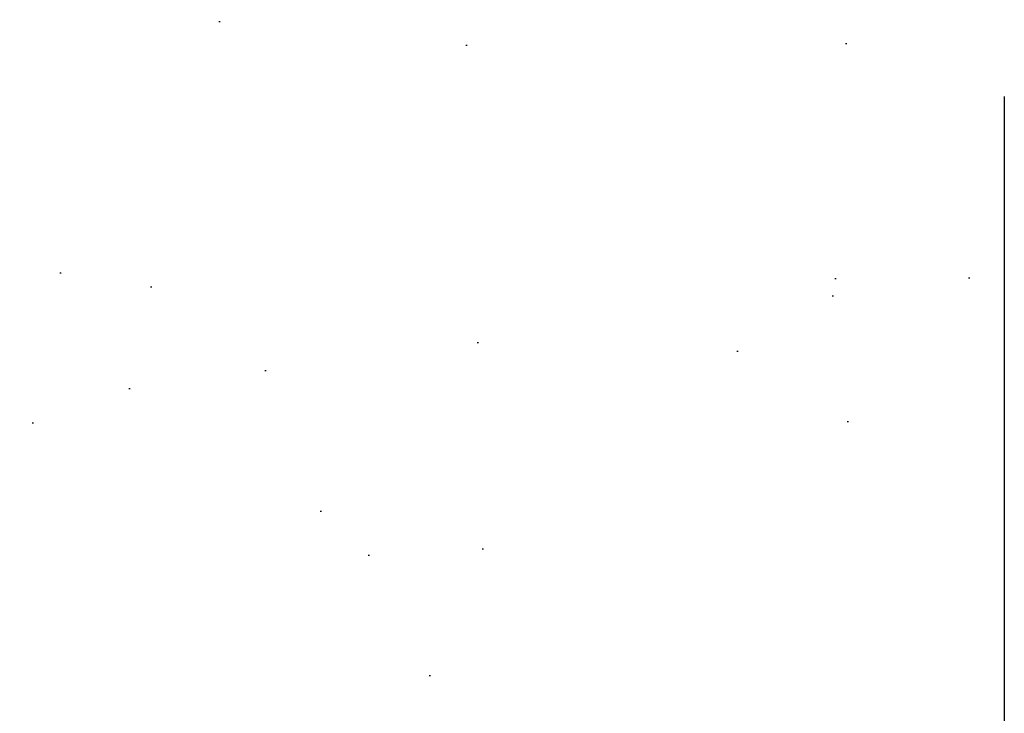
# Model space of a CAD drawing. Header units: inches. Extents: x 168.8 to 189.1, y 234.4 to 247.7.
# Tile 7 of 40: x 174.806 to 174.956, y 242.599 to 242.705. Entities that reach past the tile are written whole.
import ezdxf
from ezdxf import colors
from ezdxf.entities.mleader import LeaderData, LeaderLine
from ezdxf.math import Vec2, Vec3

# ---------------------------------------------------------------- set-up
doc = ezdxf.new("R2010")
doc.units = ezdxf.units.IN
doc.header["$LTSCALE"] = 0.25
doc.header["$MEASUREMENT"] = 0
doc.linetypes.add('HIDDEN2', pattern=[0.1875, 0.125, -0.0625])
doc.layers.add('525', color=7, linetype='Continuous')
doc.layers.add('ANNOTATIONS', color=1, linetype='Continuous')
doc.styles.add('ARIAL', font='arial.ttf', dxfattribs={"height": 0.09375})

msp = doc.modelspace()

# ---------------------------------------------------------------- hatches: boundary and pattern name
at = {"layer": '525'}
h = msp.add_hatch(dxfattribs=at)
h.set_pattern_fill('AR-SAND', color=256, scale=0.04)
h.set_pattern_definition([(37.50000000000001, (182.9191269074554, 236.1543159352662), (-0.002519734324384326, 0.07707295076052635), [0, -0.0608, 0, -0.068, 0, -0.065]), (7.499999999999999, (182.9191269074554, 236.1543159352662), (0.07079106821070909, 0.1128858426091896), [0, -0.0328, 0, -0.05480000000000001, 0, -0.021]), (327.5, (182.8699269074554, 236.1543159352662), (0.1245656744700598, 0.0002263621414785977), [0, -0.02, 0, -0.07200000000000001, 0, -0.094]), (317.5, (182.8699269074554, 236.1543159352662), (0.1202450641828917, 0.03510702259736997), [0, -0.01, 0, -0.0472, 0, -0.05400000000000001])])
h.paths.add_polyline_path([(174.9564719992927, 241.2818450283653), (174.859441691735, 241.241918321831), (174.8085059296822, 241.292819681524), (174.8085059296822, 241.1728378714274), (174.7648467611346, 241.2164676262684), (174.678033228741, 241.1815402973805), (174.678033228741, 240.3719713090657), (174.7658522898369, 240.3719713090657, -0.2553211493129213), (174.7987206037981, 240.354016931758, -0.1436955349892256), (174.8049147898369, 240.3329088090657), (174.8049147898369, 240.2988670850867), (174.8203835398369, 240.2833983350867), (174.8538210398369, 240.2833983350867), (174.8538210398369, 240.3537108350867), (174.9299894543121, 240.3537108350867, -0.4142135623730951), (174.9495207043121, 240.3341795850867)])
h.paths.add_polyline_path([(174.9564719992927, 242.9697276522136), (174.6756126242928, 242.9697276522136), (174.6756126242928, 241.5088672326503), (174.873345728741, 241.5088672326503, 0.4142135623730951), (174.931939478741, 241.5674609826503), (174.931939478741, 241.7182422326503), (174.9564719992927, 241.7182422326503)])
h.paths.add_polyline_path([(174.8972264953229, 242.5549430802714), (174.8974086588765, 242.5575481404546), (174.8966822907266, 242.5560588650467)], flags=0)
h.paths.add_polyline_path([(174.8926836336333, 242.5706638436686, 0.1253768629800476), (174.8619398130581, 242.5706216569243), (174.8741046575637, 242.5584568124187, 0.2309249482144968), (174.8936659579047, 242.5673584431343, 0.0965348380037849)], flags=16)
h.paths.add_polyline_path([(174.9525852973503, 242.5866097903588), (174.9531907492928, 242.587507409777), (174.9530720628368, 242.5876078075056)], flags=16)
edge = h.paths.add_edge_path(flags=16)
edge.add_line((174.9503709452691, 242.5549430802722), (174.952229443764, 242.5511325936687))
edge.add_spline(control_points=[(174.9522294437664, 242.5511325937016), (174.9522294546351, 242.5511327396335), (174.9522656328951, 242.5516184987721), (174.9524129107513, 242.5535959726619), (174.9525240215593, 242.5550878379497), (174.9527102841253, 242.557588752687), (174.9527751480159, 242.5584596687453), (174.9528454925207, 242.5594041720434)], knot_values=[6.727274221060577e-06, 6.727274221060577e-06, 6.727274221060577e-06, 6.727274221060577e-06, 0.04477891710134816, 0.04477891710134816, 0.08955783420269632, 0.08955783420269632, 0.1098279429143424, 0.1098279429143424, 0.1098279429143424, 0.1098279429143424], degree=3, periodic=0)
edge.add_spline(control_points=[(174.9484167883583, 242.5594041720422), (174.9483464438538, 242.5584596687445), (174.9482815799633, 242.5575887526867), (174.9480953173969, 242.5550878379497), (174.9479842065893, 242.5535959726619), (174.947836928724, 242.5516184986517), (174.9478007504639, 242.5511327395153), (174.947800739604, 242.5511325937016)], knot_values=[6.721825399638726e-06, 6.721825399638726e-06, 6.721825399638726e-06, 6.721825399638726e-06, 0.02027683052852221, 0.02027683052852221, 0.0650557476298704, 0.0650557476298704, 0.109827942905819, 0.109827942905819, 0.109827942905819, 0.109827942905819], degree=3, periodic=0)
edge.add_line((174.9508665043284, 242.5556777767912), (174.9503709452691, 242.5549430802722))
edge = h.paths.add_edge_path(flags=16)
edge.add_line((174.8968568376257, 242.5496567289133), (174.8948524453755, 242.553766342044))
edge.add_spline(control_points=[(174.8948524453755, 242.553766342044), (174.8949165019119, 242.5546264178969), (174.8949940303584, 242.5556673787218), (174.8951371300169, 242.5575887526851), (174.8952019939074, 242.5584596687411), (174.8952723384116, 242.5594041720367)], knot_values=[0.05985282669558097, 0.05985282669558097, 0.05985282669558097, 0.05985282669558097, 0.08955783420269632, 0.08955783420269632, 0.1098279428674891, 0.1098279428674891, 0.1098279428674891, 0.1098279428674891], degree=3, periodic=0)
edge.add_spline(control_points=[(174.8952723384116, 242.5594041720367), (174.8953506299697, 242.5605570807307), (174.8954365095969, 242.5618177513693), (174.8956918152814, 242.5655498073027), (174.8958724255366, 242.5681707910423), (174.8962134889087, 242.5730816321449), (174.8963967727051, 242.5757001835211), (174.8967366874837, 242.5805187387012), (174.8968932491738, 242.5827187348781), (174.89710824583, 242.585725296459), (174.8971905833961, 242.5868711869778), (174.8972565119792, 242.5877865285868)], knot_values=[-0.30223659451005, -0.30223659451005, -0.30223659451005, -0.30223659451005, -0.2776665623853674, -0.2776665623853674, -0.2327595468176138, -0.2327595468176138, -0.1878787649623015, -0.1878787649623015, -0.1429979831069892, -0.1429979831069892, -0.1102388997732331, -0.1102388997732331, -0.1102388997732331, -0.1102388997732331], degree=3, periodic=0)
edge.add_line((174.8969072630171, 242.5828708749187), (174.8939313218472, 242.5828708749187))
edge.add_line((174.8939313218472, 242.5828708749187), (174.8948286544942, 242.5842012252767))
edge.add_line((174.8948286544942, 242.5842012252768), (174.897684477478, 242.5900565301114))
edge.add_spline(control_points=[(174.8952723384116, 242.5594041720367), (174.8953716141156, 242.5606252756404), (174.8954804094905, 242.5619686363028), (174.895790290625, 242.5658142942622), (174.8960013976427, 242.5684561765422), (174.8963903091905, 242.5733643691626), (174.8965942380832, 242.5759597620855), (174.8969656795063, 242.5807245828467), (174.8971332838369, 242.5828939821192), (174.897357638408, 242.5858113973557), (174.8974413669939, 242.5869051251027), (174.8975086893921, 242.5877865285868)], knot_values=[0.1103396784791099, 0.1103396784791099, 0.1103396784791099, 0.1103396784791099, 0.1364385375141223, 0.1364385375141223, 0.1816313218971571, 0.1816313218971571, 0.2262543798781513, 0.2262543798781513, 0.2708774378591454, 0.2708774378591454, 0.3024188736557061, 0.3024188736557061, 0.3024188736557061, 0.3024188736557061], degree=3, periodic=0)
edge.add_line((174.8975086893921, 242.5877865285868), (174.8986525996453, 242.5854411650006))
edge.add_line((174.8986525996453, 242.5854411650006), (174.8994408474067, 242.5866097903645))
edge.add_line((174.8994408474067, 242.5866097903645), (174.9022950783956, 242.5924618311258))
edge.add_spline(control_points=[(174.899701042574, 242.5594041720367), (174.8998003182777, 242.5606252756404), (174.8999091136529, 242.5619686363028), (174.9002189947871, 242.5658142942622), (174.9004301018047, 242.5684561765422), (174.9008190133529, 242.5733643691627), (174.9010229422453, 242.5759597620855), (174.9013943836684, 242.5807245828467), (174.9015619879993, 242.5828939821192), (174.9018237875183, 242.586298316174), (174.901936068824, 242.5877681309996), (174.9020845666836, 242.5897163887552), (174.9021208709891, 242.5901949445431), (174.9021208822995, 242.5901950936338)], knot_values=[0.1103396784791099, 0.1103396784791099, 0.1103396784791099, 0.1103396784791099, 0.1364385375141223, 0.1364385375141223, 0.1816313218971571, 0.1816313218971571, 0.2262543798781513, 0.2262543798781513, 0.2708774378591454, 0.2708774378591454, 0.3151307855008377, 0.3151307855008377, 0.3593772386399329, 0.3593772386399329, 0.3593772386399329, 0.3593772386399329], degree=3, periodic=0)
edge.add_line((174.9021208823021, 242.5901950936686), (174.9038695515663, 242.5866097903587))
edge.add_line((174.9038695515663, 242.5866097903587), (174.9067237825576, 242.5924618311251))
edge.add_spline(control_points=[(174.9041297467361, 242.5594041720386), (174.9042290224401, 242.5606252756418), (174.9043378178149, 242.5619686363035), (174.9046476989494, 242.5658142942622), (174.9048588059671, 242.5684561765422), (174.905247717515, 242.5733643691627), (174.9054516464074, 242.5759597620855), (174.9058230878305, 242.5807245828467), (174.9059906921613, 242.5828939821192), (174.9062524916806, 242.586298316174), (174.9063647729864, 242.5877681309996), (174.9065132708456, 242.5897163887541), (174.9065495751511, 242.590194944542), (174.9065495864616, 242.5901950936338)], knot_values=[0.1103396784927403, 0.1103396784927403, 0.1103396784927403, 0.1103396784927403, 0.1364385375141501, 0.1364385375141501, 0.1816313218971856, 0.1816313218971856, 0.2262543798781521, 0.2262543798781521, 0.2708774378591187, 0.2708774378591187, 0.3151307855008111, 0.3151307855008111, 0.3593772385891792, 0.3593772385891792, 0.3593772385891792, 0.3593772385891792], degree=3, periodic=0)
edge.add_line((174.9065495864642, 242.5901950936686), (174.9082982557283, 242.5866097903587))
edge.add_line((174.9082982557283, 242.5866097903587), (174.9111524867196, 242.592461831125))
edge.add_spline(control_points=[(174.9085584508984, 242.5594041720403), (174.9086577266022, 242.5606252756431), (174.9087665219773, 242.5619686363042), (174.9090764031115, 242.5658142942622), (174.9092875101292, 242.5684561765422), (174.9096764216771, 242.5733643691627), (174.9098803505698, 242.5759597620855), (174.9102517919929, 242.5807245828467), (174.9104193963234, 242.5828939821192), (174.9106811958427, 242.586298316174), (174.9107934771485, 242.5877681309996), (174.9109419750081, 242.5897163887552), (174.9109782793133, 242.5901949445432), (174.9109782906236, 242.5901950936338)], knot_values=[0.1103396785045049, 0.1103396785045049, 0.1103396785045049, 0.1103396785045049, 0.1364385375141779, 0.1364385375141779, 0.181631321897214, 0.181631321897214, 0.226254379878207, 0.226254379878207, 0.2708774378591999, 0.2708774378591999, 0.3151307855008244, 0.3151307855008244, 0.359377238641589, 0.359377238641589, 0.359377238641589, 0.359377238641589], degree=3, periodic=0)
edge.add_line((174.9109782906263, 242.5901950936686), (174.9127269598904, 242.5866097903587))
edge.add_line((174.9127269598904, 242.5866097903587), (174.9155811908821, 242.5924618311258))
edge.add_spline(control_points=[(174.9129871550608, 242.5594041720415), (174.9130864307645, 242.560625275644), (174.9131952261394, 242.5619686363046), (174.9135051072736, 242.5658142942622), (174.9137162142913, 242.5684561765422), (174.9141051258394, 242.5733643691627), (174.9143090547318, 242.5759597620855), (174.9146804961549, 242.5807245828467), (174.9148481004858, 242.5828939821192), (174.9151099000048, 242.586298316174), (174.9152221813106, 242.5877681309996), (174.91537067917, 242.5897163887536), (174.9154069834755, 242.5901949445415), (174.915406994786, 242.5901950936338)], knot_values=[0.1103396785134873, 0.1103396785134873, 0.1103396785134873, 0.1103396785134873, 0.1364385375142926, 0.1364385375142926, 0.181631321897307, 0.181631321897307, 0.2262543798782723, 0.2262543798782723, 0.2708774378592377, 0.2708774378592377, 0.3151307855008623, 0.3151307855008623, 0.35937723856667, 0.35937723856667, 0.35937723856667, 0.35937723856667], degree=3, periodic=0)
edge.add_line((174.9154069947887, 242.5901950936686), (174.9171556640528, 242.5866097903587))
edge.add_line((174.9171556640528, 242.5866097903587), (174.9200098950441, 242.5924618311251))
edge.add_spline(control_points=[(174.9174158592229, 242.5594041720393), (174.9175151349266, 242.5606252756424), (174.9176239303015, 242.5619686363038), (174.917933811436, 242.5658142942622), (174.9181449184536, 242.5684561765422), (174.9185338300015, 242.5733643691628), (174.9187377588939, 242.5759597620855), (174.919109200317, 242.5807245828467), (174.9192768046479, 242.5828939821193), (174.9195386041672, 242.586298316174), (174.9196508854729, 242.5877681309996), (174.9197993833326, 242.5897163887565), (174.9198356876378, 242.5901949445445), (174.9198356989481, 242.5901950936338)], knot_values=[0.1103396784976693, 0.1103396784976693, 0.1103396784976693, 0.1103396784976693, 0.1364385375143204, 0.1364385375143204, 0.1816313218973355, 0.1816313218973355, 0.2262543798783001, 0.2262543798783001, 0.2708774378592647, 0.2708774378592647, 0.3151307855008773, 0.3151307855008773, 0.3593772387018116, 0.3593772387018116, 0.3593772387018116, 0.3593772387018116], degree=3, periodic=0)
edge.add_line((174.9198356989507, 242.5901950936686), (174.9215843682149, 242.5866097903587))
edge.add_line((174.9215843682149, 242.5866097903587), (174.9244385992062, 242.592461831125))
edge.add_spline(control_points=[(174.921844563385, 242.5594041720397), (174.9219438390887, 242.5606252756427), (174.9220526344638, 242.5619686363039), (174.9223625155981, 242.5658142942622), (174.9225736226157, 242.5684561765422), (174.9229625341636, 242.5733643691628), (174.9231664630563, 242.5759597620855), (174.9235379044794, 242.5807245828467), (174.9237055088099, 242.5828939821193), (174.9239673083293, 242.586298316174), (174.924079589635, 242.5877681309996), (174.9242280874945, 242.5897163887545), (174.9242643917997, 242.5901949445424), (174.9242644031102, 242.5901950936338)], knot_values=[0.1103396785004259, 0.1103396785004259, 0.1103396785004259, 0.1103396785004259, 0.1364385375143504, 0.1364385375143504, 0.1816313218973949, 0.1816313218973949, 0.2262543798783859, 0.2262543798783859, 0.2708774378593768, 0.2708774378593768, 0.3151307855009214, 0.3151307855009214, 0.3593772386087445, 0.3593772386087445, 0.3593772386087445, 0.3593772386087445], degree=3, periodic=0)
edge.add_line((174.9242644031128, 242.5901950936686), (174.9260130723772, 242.5866097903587))
edge.add_line((174.9260130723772, 242.5866097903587), (174.9288673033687, 242.5924618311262))
edge.add_spline(control_points=[(174.9262732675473, 242.5594041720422), (174.9263725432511, 242.5606252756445), (174.9264813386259, 242.5619686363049), (174.9267912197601, 242.5658142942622), (174.9270023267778, 242.5684561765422), (174.927391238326, 242.5733643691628), (174.9275951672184, 242.5759597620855), (174.9279666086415, 242.5807245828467), (174.9281342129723, 242.5828939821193), (174.9283960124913, 242.586298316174), (174.9285082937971, 242.5877681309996), (174.9286567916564, 242.5897163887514), (174.9286930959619, 242.5901949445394), (174.9286931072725, 242.5901950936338)], knot_values=[0.1103396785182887, 0.1103396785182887, 0.1103396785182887, 0.1103396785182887, 0.1364385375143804, 0.1364385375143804, 0.1816313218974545, 0.1816313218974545, 0.2262543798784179, 0.2262543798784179, 0.2708774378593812, 0.2708774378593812, 0.3151307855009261, 0.3151307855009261, 0.3593772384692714, 0.3593772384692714, 0.3593772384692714, 0.3593772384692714], degree=3, periodic=0)
edge.add_line((174.9286931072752, 242.5901950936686), (174.9304417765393, 242.5866097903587))
edge.add_line((174.9304417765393, 242.5866097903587), (174.9332960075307, 242.5924618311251))
edge.add_spline(control_points=[(174.9307019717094, 242.5594041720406), (174.9308012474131, 242.5606252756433), (174.930910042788, 242.5619686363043), (174.9312199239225, 242.5658142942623), (174.9314310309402, 242.5684561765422), (174.931819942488, 242.5733643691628), (174.9320238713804, 242.5759597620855), (174.9323953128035, 242.5807245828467), (174.9325629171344, 242.5828939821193), (174.9328247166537, 242.586298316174), (174.9329369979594, 242.5877681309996), (174.9330854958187, 242.5897163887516), (174.933121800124, 242.5901949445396), (174.9331218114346, 242.5901950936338)], knot_values=[0.1103396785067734, 0.1103396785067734, 0.1103396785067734, 0.1103396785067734, 0.1364385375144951, 0.1364385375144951, 0.1816313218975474, 0.1816313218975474, 0.2262543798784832, 0.2262543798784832, 0.270877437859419, 0.270877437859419, 0.315130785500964, 0.315130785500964, 0.3593772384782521, 0.3593772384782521, 0.3593772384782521, 0.3593772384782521], degree=3, periodic=0)
edge.add_line((174.9331218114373, 242.5901950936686), (174.9348704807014, 242.5866097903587))
edge.add_line((174.9348704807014, 242.5866097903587), (174.9377247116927, 242.592461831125))
edge.add_spline(control_points=[(174.9351306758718, 242.5594041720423), (174.9352299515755, 242.5606252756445), (174.9353387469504, 242.5619686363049), (174.9356486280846, 242.5658142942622), (174.9358597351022, 242.5684561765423), (174.9362486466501, 242.5733643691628), (174.9364525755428, 242.5759597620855), (174.9368240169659, 242.5807245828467), (174.9369916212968, 242.5828939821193), (174.9372534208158, 242.586298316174), (174.9373657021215, 242.5877681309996), (174.9375141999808, 242.5897163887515), (174.9375505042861, 242.5901949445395), (174.9375505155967, 242.5901950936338)], knot_values=[0.1103396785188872, 0.1103396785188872, 0.1103396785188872, 0.1103396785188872, 0.1364385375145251, 0.1364385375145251, 0.1816313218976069, 0.1816313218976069, 0.2262543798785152, 0.2262543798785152, 0.2708774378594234, 0.2708774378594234, 0.3151307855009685, 0.3151307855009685, 0.3593772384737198, 0.3593772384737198, 0.3593772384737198, 0.3593772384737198], degree=3, periodic=0)
edge.add_line((174.9375505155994, 242.5901950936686), (174.9392991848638, 242.5866097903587))
edge.add_line((174.9392991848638, 242.5866097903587), (174.9421534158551, 242.5924618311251))
edge.add_spline(control_points=[(174.9395593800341, 242.5594041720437), (174.9396586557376, 242.5606252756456), (174.9397674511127, 242.5619686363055), (174.9400773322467, 242.5658142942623), (174.9402884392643, 242.5684561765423), (174.9406773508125, 242.5733643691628), (174.9408812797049, 242.5759597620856), (174.941252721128, 242.5807245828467), (174.9414203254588, 242.5828939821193), (174.9416821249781, 242.586298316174), (174.9417944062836, 242.5877681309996), (174.941942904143, 242.5897163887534), (174.9419792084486, 242.5901949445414), (174.941979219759, 242.5901950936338)], knot_values=[0.1103396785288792, 0.1103396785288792, 0.1103396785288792, 0.1103396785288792, 0.1364385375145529, 0.1364385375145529, 0.1816313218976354, 0.1816313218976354, 0.2262543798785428, 0.2262543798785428, 0.2708774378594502, 0.2708774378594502, 0.3151307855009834, 0.3151307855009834, 0.3593772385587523, 0.3593772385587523, 0.3593772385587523, 0.3593772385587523], degree=3, periodic=0)
edge.add_line((174.9419792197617, 242.5901950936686), (174.9437278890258, 242.5866097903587))
edge.add_line((174.9437278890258, 242.5866097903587), (174.9465821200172, 242.5924618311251))
edge.add_spline(control_points=[(174.9439880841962, 242.5594041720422), (174.9440873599, 242.5606252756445), (174.9441961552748, 242.5619686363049), (174.944506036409, 242.5658142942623), (174.9447171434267, 242.5684561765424), (174.9451060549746, 242.5733643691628), (174.945309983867, 242.5759597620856), (174.9456814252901, 242.5807245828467), (174.9458490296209, 242.5828939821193), (174.9461108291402, 242.586298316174), (174.946223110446, 242.5877681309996), (174.9463716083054, 242.5897163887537), (174.9464079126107, 242.5901949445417), (174.9464079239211, 242.5901950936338)], knot_values=[0.1103396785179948, 0.1103396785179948, 0.1103396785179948, 0.1103396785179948, 0.136438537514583, 0.136438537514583, 0.181631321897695, 0.181631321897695, 0.226254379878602, 0.226254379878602, 0.2708774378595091, 0.2708774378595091, 0.3151307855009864, 0.3151307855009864, 0.3593772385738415, 0.3593772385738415, 0.3593772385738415, 0.3593772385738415], degree=3, periodic=0)
edge.add_line((174.9464079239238, 242.5901950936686), (174.9481565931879, 242.5866097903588))
edge.add_line((174.9481565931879, 242.5866097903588), (174.9510108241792, 242.5924618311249))
edge.add_spline(control_points=[(174.9484167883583, 242.5594041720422), (174.948516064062, 242.5606252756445), (174.9486248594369, 242.5619686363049), (174.9489347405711, 242.5658142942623), (174.9491458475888, 242.5684561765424), (174.9495347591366, 242.5733643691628), (174.9497386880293, 242.5759597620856), (174.9501101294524, 242.5807245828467), (174.9502777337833, 242.5828939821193), (174.9505395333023, 242.586298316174), (174.9506518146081, 242.5877681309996), (174.9508003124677, 242.5897163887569), (174.950836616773, 242.5901949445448), (174.9508366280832, 242.5901950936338)], knot_values=[0.1103396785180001, 0.1103396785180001, 0.1103396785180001, 0.1103396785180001, 0.1364385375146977, 0.1364385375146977, 0.1816313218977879, 0.1816313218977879, 0.2262543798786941, 0.2262543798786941, 0.2708774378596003, 0.2708774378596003, 0.3151307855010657, 0.3151307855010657, 0.359377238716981, 0.359377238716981, 0.359377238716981, 0.359377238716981], degree=3, periodic=0)
edge.add_line((174.9508366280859, 242.5901950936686), (174.9525852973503, 242.5866097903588))
edge.add_line((174.9525852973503, 242.5866097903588), (174.9503709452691, 242.5549430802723))
edge.add_line((174.9503709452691, 242.5549430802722), (174.9485124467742, 242.5511325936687))
edge.add_line((174.9485124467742, 242.5511325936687), (174.9459422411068, 242.5549430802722))
edge.add_line((174.9459422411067, 242.5549430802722), (174.9432437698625, 242.549410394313))
edge.add_spline(control_points=[(174.9439880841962, 242.5594041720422), (174.9439177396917, 242.5584596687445), (174.9438528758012, 242.5575887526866), (174.9436666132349, 242.5550878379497), (174.9435555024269, 242.5535959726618), (174.9434082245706, 242.5516184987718), (174.9433720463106, 242.5511327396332), (174.943372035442, 242.5511325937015)], knot_values=[6.727263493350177e-06, 6.727263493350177e-06, 6.727263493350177e-06, 6.727263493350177e-06, 0.02027683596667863, 0.02027683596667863, 0.0650557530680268, 0.0650557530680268, 0.1098279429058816, 0.1098279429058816, 0.1098279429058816, 0.1098279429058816], degree=3, periodic=0)
edge.add_line((174.9433720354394, 242.5511325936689), (174.9415135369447, 242.5549430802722))
edge.add_line((174.9415135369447, 242.5549430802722), (174.9388150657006, 242.5494103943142))
edge.add_spline(control_points=[(174.9395593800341, 242.5594041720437), (174.9394890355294, 242.5584596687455), (174.9394241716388, 242.5575887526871), (174.9392379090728, 242.5550878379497), (174.9391267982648, 242.5535959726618), (174.9389795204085, 242.5516184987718), (174.9389433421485, 242.5511327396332), (174.9389433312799, 242.5511325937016)], knot_values=[6.72726497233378e-06, 6.72726497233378e-06, 6.72726497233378e-06, 6.72726497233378e-06, 0.020276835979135, 0.020276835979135, 0.0650557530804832, 0.0650557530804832, 0.1098279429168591, 0.1098279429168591, 0.1098279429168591, 0.1098279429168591], degree=3, periodic=0)
edge.add_line((174.9389433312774, 242.5511325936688), (174.9370848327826, 242.5549430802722))
edge.add_line((174.9370848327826, 242.5549430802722), (174.9343863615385, 242.5494103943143))
edge.add_spline(control_points=[(174.9351306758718, 242.5594041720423), (174.9350603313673, 242.5584596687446), (174.9349954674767, 242.5575887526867), (174.9348092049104, 242.5550878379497), (174.9346980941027, 242.5535959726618), (174.9345508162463, 242.55161849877), (174.934514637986, 242.5511327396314), (174.9345146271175, 242.5511325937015)], knot_values=[6.72718319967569e-06, 6.72718319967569e-06, 6.72718319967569e-06, 6.72718319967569e-06, 0.02027683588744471, 0.02027683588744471, 0.06505575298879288, 0.06505575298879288, 0.1098279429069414, 0.1098279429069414, 0.1098279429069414, 0.1098279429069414], degree=3, periodic=0)
edge.add_line((174.9345146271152, 242.5511325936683), (174.9326561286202, 242.5549430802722))
edge.add_line((174.9326561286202, 242.5549430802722), (174.9299576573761, 242.5494103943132))
edge.add_spline(control_points=[(174.9307019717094, 242.5594041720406), (174.9306316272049, 242.5584596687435), (174.9305667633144, 242.5575887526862), (174.9303805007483, 242.5550878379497), (174.9302693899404, 242.5535959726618), (174.9301221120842, 242.5516184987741), (174.9300859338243, 242.5511327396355), (174.9300859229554, 242.5511325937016)], knot_values=[6.72737220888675e-06, 6.72737220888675e-06, 6.72737220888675e-06, 6.72737220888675e-06, 0.02027683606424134, 0.02027683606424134, 0.06505575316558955, 0.06505575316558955, 0.1098279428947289, 0.1098279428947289, 0.1098279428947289, 0.1098279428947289], degree=3, periodic=0)
edge.add_line((174.9300859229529, 242.5511325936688), (174.9282274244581, 242.5549430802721))
edge.add_line((174.9282274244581, 242.5549430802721), (174.9255289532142, 242.5494103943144))
edge.add_spline(control_points=[(174.9262732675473, 242.5594041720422), (174.9262029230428, 242.5584596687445), (174.9261380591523, 242.5575887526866), (174.9259517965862, 242.5550878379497), (174.9258406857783, 242.5535959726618), (174.925693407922, 242.5516184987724), (174.9256572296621, 242.5511327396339), (174.9256572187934, 242.5511325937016)], knot_values=[6.727295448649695e-06, 6.727295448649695e-06, 6.727295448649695e-06, 6.727295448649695e-06, 0.02027683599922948, 0.02027683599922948, 0.06505575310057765, 0.06505575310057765, 0.1098279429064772, 0.1098279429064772, 0.1098279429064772, 0.1098279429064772], degree=3, periodic=0)
edge.add_line((174.9256572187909, 242.5511325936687), (174.923798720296, 242.5549430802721))
edge.add_line((174.923798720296, 242.5549430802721), (174.9211002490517, 242.5494103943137))
edge.add_spline(control_points=[(174.921844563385, 242.5594041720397), (174.9217742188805, 242.558459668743), (174.9217093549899, 242.557588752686), (174.9215230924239, 242.5550878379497), (174.9214119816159, 242.5535959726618), (174.9212647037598, 242.5516184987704), (174.9212285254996, 242.5511327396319), (174.921228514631, 242.5511325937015)], knot_values=[6.727205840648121e-06, 6.727205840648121e-06, 6.727205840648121e-06, 6.727205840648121e-06, 0.02027683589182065, 0.02027683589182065, 0.06505575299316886, 0.06505575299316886, 0.1098279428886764, 0.1098279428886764, 0.1098279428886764, 0.1098279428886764], degree=3, periodic=0)
edge.add_line((174.9212285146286, 242.5511325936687), (174.9193700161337, 242.5549430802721))
edge.add_line((174.9193700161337, 242.5549430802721), (174.9166715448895, 242.5494103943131))
edge.add_spline(control_points=[(174.9174158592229, 242.5594041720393), (174.9173455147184, 242.5584596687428), (174.9172806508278, 242.5575887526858), (174.9170943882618, 242.5550878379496), (174.9169832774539, 242.5535959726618), (174.9168359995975, 242.5516184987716), (174.9167998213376, 242.5511327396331), (174.9167998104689, 242.5511325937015)], knot_values=[6.727260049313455e-06, 6.727260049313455e-06, 6.727260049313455e-06, 6.727260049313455e-06, 0.02027683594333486, 0.02027683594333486, 0.06505575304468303, 0.06505575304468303, 0.1098279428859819, 0.1098279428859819, 0.1098279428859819, 0.1098279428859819], degree=3, periodic=0)
edge.add_line((174.9167998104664, 242.5511325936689), (174.9149413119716, 242.5549430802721))
edge.add_line((174.9149413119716, 242.5549430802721), (174.9122428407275, 242.5494103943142))
edge.add_spline(control_points=[(174.9129871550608, 242.5594041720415), (174.9129168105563, 242.558459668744), (174.9128519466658, 242.5575887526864), (174.9126656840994, 242.5550878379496), (174.9125545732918, 242.5535959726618), (174.9124072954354, 242.5516184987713), (174.9123711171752, 242.5511327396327), (174.9123711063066, 242.5511325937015)], knot_values=[6.727242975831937e-06, 6.727242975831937e-06, 6.727242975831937e-06, 6.727242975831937e-06, 0.02027683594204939, 0.02027683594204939, 0.0650557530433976, 0.0650557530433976, 0.10982794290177, 0.10982794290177, 0.10982794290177, 0.10982794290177], degree=3, periodic=0)
edge.add_line((174.9123711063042, 242.5511325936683), (174.9105126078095, 242.5549430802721))
edge.add_line((174.9105126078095, 242.5549430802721), (174.9078141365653, 242.5494103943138))
edge.add_spline(control_points=[(174.9085584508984, 242.5594041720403), (174.9084881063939, 242.5584596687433), (174.9084232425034, 242.5575887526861), (174.9082369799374, 242.5550878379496), (174.9081258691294, 242.5535959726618), (174.9079785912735, 242.551618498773), (174.9079424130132, 242.5511327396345), (174.9079424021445, 242.5511325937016)], knot_values=[6.727322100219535e-06, 6.727322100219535e-06, 6.727322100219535e-06, 6.727322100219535e-06, 0.02027683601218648, 0.02027683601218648, 0.06505575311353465, 0.06505575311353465, 0.1098279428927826, 0.1098279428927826, 0.1098279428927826, 0.1098279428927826], degree=3, periodic=0)
edge.add_line((174.907942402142, 242.5511325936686), (174.9060839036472, 242.5549430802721))
edge.add_line((174.9060839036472, 242.5549430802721), (174.9033854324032, 242.5494103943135))
edge.add_spline(control_points=[(174.9041297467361, 242.5594041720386), (174.9040594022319, 242.5584596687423), (174.9039945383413, 242.5575887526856), (174.9038082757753, 242.5550878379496), (174.9036971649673, 242.5535959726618), (174.9035498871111, 242.5516184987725), (174.9035137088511, 242.5511327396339), (174.9035136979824, 242.5511325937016)], knot_values=[6.727297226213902e-06, 6.727297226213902e-06, 6.727297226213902e-06, 6.727297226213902e-06, 0.02027683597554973, 0.02027683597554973, 0.06505575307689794, 0.06505575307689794, 0.1098279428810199, 0.1098279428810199, 0.1098279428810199, 0.1098279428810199], degree=3, periodic=0)
edge.add_line((174.9035136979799, 242.5511325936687), (174.901655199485, 242.5549430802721))
edge.add_line((174.9016551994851, 242.5549430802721), (174.898956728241, 242.5494103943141))
edge.add_spline(control_points=[(174.89908499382, 242.5511325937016), (174.8990850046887, 242.5511327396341), (174.899121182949, 242.5516184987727), (174.8992684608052, 242.5535959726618), (174.8993795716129, 242.5550878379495), (174.8995658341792, 242.5575887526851), (174.8996306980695, 242.5584596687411), (174.899701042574, 242.5594041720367)], knot_values=[6.727307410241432e-06, 6.727307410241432e-06, 6.727307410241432e-06, 6.727307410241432e-06, 0.04477891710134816, 0.04477891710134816, 0.08955783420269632, 0.08955783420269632, 0.1098279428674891, 0.1098279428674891, 0.1098279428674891, 0.1098279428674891], degree=3, periodic=0)
edge.add_spline(control_points=[(174.899701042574, 242.5594041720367), (174.899779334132, 242.5605570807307), (174.8998652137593, 242.5618177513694), (174.9001205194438, 242.5655498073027), (174.9003011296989, 242.5681707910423), (174.9006421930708, 242.5730816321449), (174.9008254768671, 242.5757001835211), (174.9011653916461, 242.5805187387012), (174.9013219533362, 242.5827187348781), (174.9015705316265, 242.5861949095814), (174.9016791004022, 242.5877027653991), (174.9018234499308, 242.5897027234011), (174.9018591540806, 242.5901949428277), (174.9018591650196, 242.590195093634)], knot_values=[-0.3592428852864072, -0.3592428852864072, -0.3592428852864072, -0.3592428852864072, -0.3346728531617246, -0.3346728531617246, -0.289765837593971, -0.289765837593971, -0.2448850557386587, -0.2448850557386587, -0.2000042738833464, -0.2000042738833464, -0.155118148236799, -0.155118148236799, -0.1102388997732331, -0.1102388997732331, -0.1102388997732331, -0.1102388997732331], degree=3, periodic=0)
edge.add_line((174.8998208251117, 242.5611322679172), (174.8974092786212, 242.5575570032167))
edge.add_line((174.8974092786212, 242.5575570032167), (174.8968568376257, 242.5496567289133))

# ---------------------------------------------------------------- linework, layer by layer
at = {"layer": '525', "linetype": 'HIDDEN2'}
msp.add_line((174.9564719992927, 243.0934494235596), (174.9564719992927, 241.4427647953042), dxfattribs=at)

# ---------------------------------------------------------------- leaders
at = {"layer": 'ANNOTATIONS'}
ml = msp.add_multileader_mtext('Standard', dxfattribs=at)
ml.set_content(' INTERIOR SKIN IS\\P.012" GALVANIZED\\PRIBBED STEEL\\PWITH A WOOD\\PGRAIN TEXTURE', color=256, style='ARIAL')
ml.set_leader_properties()
ml.build(insert=Vec2(0, 0))
ml.multileader.update_dxf_attribs({"dogleg_length": 0.36, "arrow_head_size": 0.09375})
ctx = ml.context
ctx.base_point, ctx.char_height, ctx.arrow_head_size, ctx.landing_gap_size, ctx.plane_origin = Vec3(172.3189587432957, 243.0185221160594), 0.09375, 0.09375, 0.09, Vec3(171.8367863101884, 242.4949473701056)
ctx.text_align_type = 2
notes = []
notes.append((ctx, [(1, (1, 1, 0), (173.7544021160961, 243.0185221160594), (-1, 0), 0.09795701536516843, [(0, [(174.9442155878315, 242.2550765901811)], 0, [])])]))
ctx.mtext.insert, ctx.mtext.width, ctx.mtext.alignment, ctx.mtext.flow_direction = Vec3(173.5664451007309, 243.0661964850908), 1.744752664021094, 3, 5
for ctx, leaders in notes:
    for number, flags, end, landing, length, lines in leaders:
        leader = LeaderData()
        leader.index, (leader.has_last_leader_line, leader.has_dogleg_vector, leader.attachment_direction) = number, flags
        leader.last_leader_point, leader.dogleg_vector, leader.dogleg_length = Vec3(end), Vec3(landing), length
        for number, points, colour, breaks in lines:
            line = LeaderLine()
            line.index, line.vertices, line.color, line.breaks = number, Vec3.list(points), colors.encode_raw_color(colour), breaks
            leader.lines.append(line)
        ctx.leaders.append(leader)

doc.saveas('drawing.dxf')
